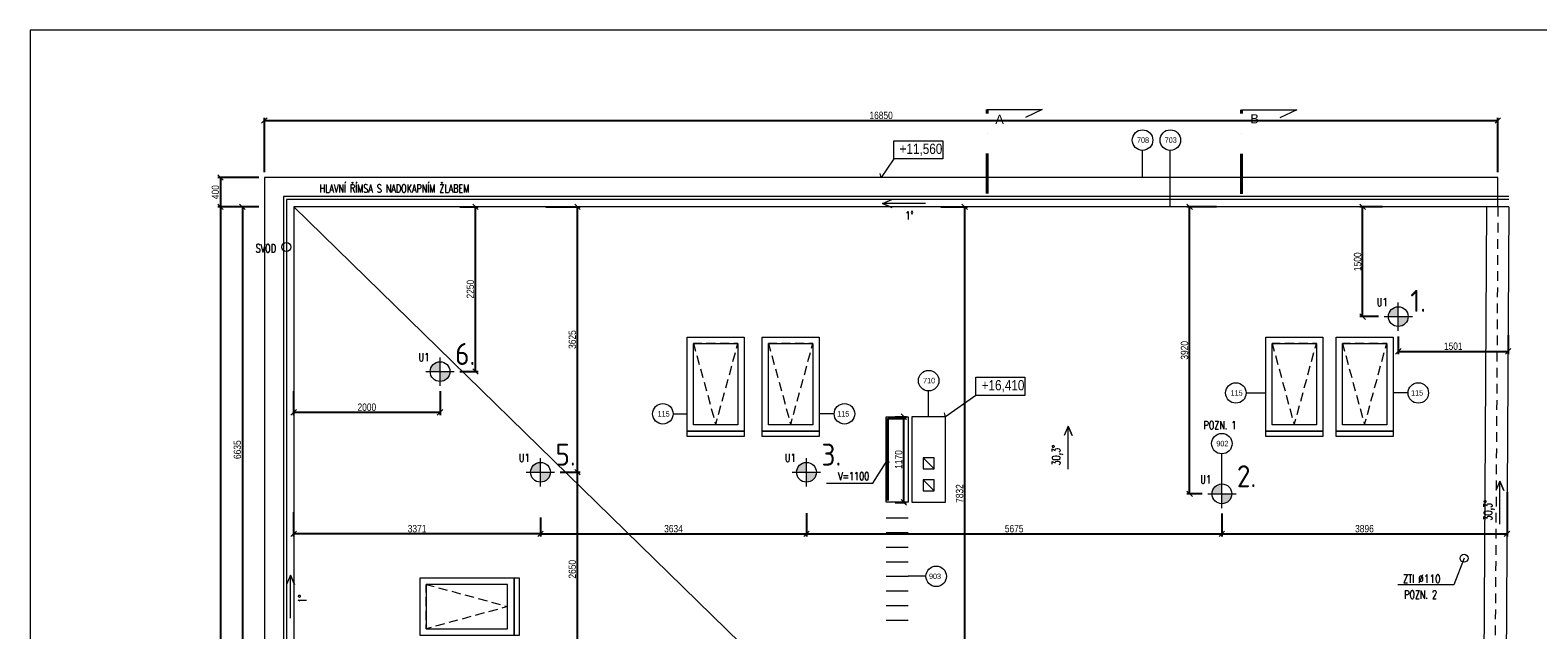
# Model space of a CAD drawing. Header units: millimetres. Extents: x -300958 to -108039, y 30118 to 292543.
# Tile 230 of 256: x -236733 to -216136, y 193593 to 201782. Entities that reach past the tile are written whole.
import ezdxf
from ezdxf.enums import TextEntityAlignment as Align

# ---------------------------------------------------------------- set-up
doc = ezdxf.new("R2010")
doc.units = ezdxf.units.MM
doc.header["$MEASUREMENT"] = 0
for name, pattern in [('ACAD_ISO05W100', [33, 24, -3, 0, -3, 0, -3]), ('DGN Style 2', [879.857395, 527.914437, -351.942958]), ('DGN Style 4', [1094.119168, 546.717885, -273.358943, 0.683397, -273.358943]), ('HIDDEN', [0.375, 0.25, -0.125])]:
    doc.linetypes.add(name, pattern=pattern)
doc.layers.get('0').update_dxf_attribs({"lineweight": 13})
doc.layers.get('Defpoints').update_dxf_attribs({"color": 3, "lineweight": 13})
for name, color, linetype, lineweight in [('dims', 7, 'Continuous', 9), ('legenda', 7, 'Continuous', 13), ('Materiály', 1, 'Continuous', 13), ('navrh', 1, 'Continuous', 9), ('popis', 7, 'Continuous', 9), ('PSV', 7, 'Continuous', 13), ('RAMECEK', 7, 'Continuous', 0), ('rez', 7, 'Continuous', 13), ('tenka', 7, 'Continuous', 13), ('TOPWET s.r.o. - kotevní body', 12, 'Continuous', 18), ('TOPWET s.r.o. - popisky', 12, 'Continuous', 18), ('výškové kóty', 7, 'Continuous', 13), ('zařizovací předměty', 7, 'Continuous', 9)]:
    doc.layers.add(name, color=color, linetype=linetype, lineweight=lineweight)
doc.styles.add('GENERATED_STYLE_8', font='arial.ttf')
doc.styles.add('ISOCPEUR', font='isocpeur.ttf')
doc.styles.add('STYLE-0', font='ARIALN.TTF')
doc.styles.add('Style-Arial', font='arial.ttf')
doc.dimstyles.new('arch', dxfattribs={"dimscale": 50, "dimtxt": 2.5, "dimasz": 2.5, "dimexe": 1.25, "dimexo": 0.9, "dimtad": 1, "dimdec": 0, "dimtxsty": 'STYLE-0', "dimblk": 'ARCHTICK', "dimcen": 2.5, "dimadec": 0, "dimazin": 0, "dimtfac": 1, "dimtdec": 0, "dimtmove": 2, "dimatfit": 3, "dimldrblk": 'ARCHTICK', "dimfxl": 0, "dimarcsym": 0})

# ---------------------------------------------------------------- blocks, each defined once
blk = doc.blocks.new('*U49')
at = {"layer": 'RAMECEK', "linetype": 'Continuous', "lineweight": 0, "flags": 128}
blk.add_lwpolyline([(-15750, -11138), (15750, -11138), (15750, 11137), (-15750, 11137)], close=True, dxfattribs=at)
blk = doc.blocks.new('_ArchTick')
at = {"color": 0, "linetype": 'ByBlock', "flags": 128}
blk.add_lwpolyline([(-0.5, -0.5), (0.5, 0.5)], dxfattribs=at)
blk = doc.blocks.new('*D1467')
at = {"layer": 'Defpoints', "color": 0, "linetype": 'Continuous'}
for p in [(-216683, 200548), (-233533, 199770), (-216683, 199770)]:
    blk.add_point(p, dxfattribs=at)
at = {"layer": 'dims', "color": 0, "linetype": 'Continuous', "lineweight": -2}
for p, q in [((-233533, 199845), (-233533, 200585)), ((-233533, 200548), (-216683, 200548)), ((-216683, 199845), (-216683, 200585))]:
    blk.add_line(p, q, dxfattribs=at)
at = {"layer": 'dims', "color": 0, "linetype": 'Continuous', "lineweight": -2, "xscale": 75, "yscale": 75, "zscale": 75, "rotation": 180}
blk.add_blockref('_ArchTick', (-233533, 200548), dxfattribs=at)
at = {"layer": 'dims', "color": 0, "linetype": 'Continuous', "lineweight": -2, "xscale": 75, "yscale": 75, "zscale": 75}
blk.add_blockref('_ArchTick', (-216683, 200548), dxfattribs=at)
at = {"layer": 'dims', "color": 0, "linetype": 'Continuous', "insert": (-225108, 200618), "char_height": 100, "attachment_point": 5, "style": 'STYLE-0'}
blk.add_mtext('16850', dxfattribs=at)
blk = doc.blocks.new('*U7')
at = {"layer": 'rez', "linetype": 'DGN Style 4', "lineweight": 40}
blk.add_line((-376, 574), (-376, -574), dxfattribs=at)
at = {"layer": 'rez', "linetype": 'Continuous', "lineweight": 0, "flags": 128}
blk.add_lwpolyline([(-376, -574), (376, -574), (146, -464)], dxfattribs=at)
blk = doc.blocks.new('*D1574')
at = {"layer": 'Defpoints', "color": 0, "linetype": 'Continuous'}
for p in [(-233533, 199370), (-233833, 192735), (-233533, 192735)]:
    blk.add_point(p, dxfattribs=at)
at = {"layer": 'dims', "color": 0, "linetype": 'Continuous', "lineweight": -2}
for p, q in [((-233608, 199370), (-233870, 199370)), ((-233833, 199370), (-233833, 192735)), ((-233608, 192735), (-233870, 192735))]:
    blk.add_line(p, q, dxfattribs=at)
at = {"layer": 'dims', "color": 0, "linetype": 'Continuous', "lineweight": -2, "xscale": 75, "yscale": 75, "zscale": 75}
for p, rotation in [((-233833, 199370), 90), ((-233833, 192735), 270)]:
    blk.add_blockref('_ArchTick', p, dxfattribs=dict(at, rotation=rotation))
at = {"layer": 'dims', "color": 0, "linetype": 'Continuous', "insert": (-233902, 196053), "char_height": 100, "attachment_point": 5, "rotation": 90, "style": 'STYLE-0'}
blk.add_mtext('6635', dxfattribs=at)
blk = doc.blocks.new('*D1576')
at = {"layer": 'Defpoints', "color": 0, "linetype": 'Continuous'}
for p in [(-233533, 199370), (-234133, 181920), (-233533, 181920)]:
    blk.add_point(p, dxfattribs=at)
at = {"layer": 'dims', "color": 0, "linetype": 'Continuous', "lineweight": -2}
for p, q in [((-233608, 199370), (-234170, 199370)), ((-234133, 199370), (-234133, 181920)), ((-233608, 181920), (-234170, 181920))]:
    blk.add_line(p, q, dxfattribs=at)
at = {"layer": 'dims', "color": 0, "linetype": 'Continuous', "lineweight": -2, "xscale": 75, "yscale": 75, "zscale": 75}
for p, rotation in [((-234133, 199370), 90), ((-234133, 181920), 270)]:
    blk.add_blockref('_ArchTick', p, dxfattribs=dict(at, rotation=rotation))
at = {"layer": 'dims', "color": 0, "linetype": 'Continuous', "insert": (-234202, 190645), "char_height": 100, "attachment_point": 5, "rotation": 90, "style": 'STYLE-0'}
blk.add_mtext('17450', dxfattribs=at)
blk = doc.blocks.new('*D1580')
at = {"layer": 'Defpoints', "color": 0, "linetype": 'Continuous'}
for p in [(-233533, 199770), (-234133, 199370), (-233533, 199370)]:
    blk.add_point(p, dxfattribs=at)
at = {"layer": 'dims', "color": 0, "linetype": 'Continuous', "lineweight": -2}
for p, q in [((-233608, 199770), (-234170, 199770)), ((-234133, 199770), (-234133, 199370)), ((-233608, 199370), (-234170, 199370))]:
    blk.add_line(p, q, dxfattribs=at)
at = {"layer": 'dims', "color": 0, "linetype": 'Continuous', "lineweight": -2, "xscale": 75, "yscale": 75, "zscale": 75}
for p, rotation in [((-234133, 199770), 90), ((-234133, 199370), 270)]:
    blk.add_blockref('_ArchTick', p, dxfattribs=dict(at, rotation=rotation))
at = {"layer": 'dims', "color": 0, "linetype": 'Continuous', "insert": (-234202, 199570), "char_height": 100, "attachment_point": 5, "rotation": 90, "style": 'STYLE-0'}
blk.add_mtext('400', dxfattribs=at)
blk = doc.blocks.new('Kotevní bod')
at = {"layer": 'TOPWET s.r.o. - kotevní body'}
h = blk.add_hatch(color=256, dxfattribs=at)
h.paths.add_polyline_path([(0, 0), (0, 112.5, 0.41421356), (-112.5, 0)])
h.paths.add_polyline_path([(112.5, 0), (0, 0), (0, -112.5, 0.41421356)])
for p, q in [((-161.25, 0), (161.25, 0)), ((0, -161.25), (0, 161.25))]:
    blk.add_line(p, q, dxfattribs=at)
blk.add_circle((0, 0), 112.5, dxfattribs=at)
blk = doc.blocks.new('*D1749')
at = {"layer": 'Defpoints', "color": 0, "linetype": 'Continuous'}
for p in [(-230939, 199370), (-230649, 199370), (-230939, 197120)]:
    blk.add_point(p, dxfattribs=at)
at = {"layer": 'dims', "color": 0, "linetype": 'Continuous', "lineweight": -2}
for p, q in [((-230864, 199370), (-230612, 199370)), ((-230649, 197120), (-230649, 199370)), ((-230864, 197120), (-230612, 197120))]:
    blk.add_line(p, q, dxfattribs=at)
at = {"layer": 'dims', "color": 0, "linetype": 'Continuous', "lineweight": -2, "xscale": 75, "yscale": 75, "zscale": 75}
for p, rotation in [((-230649, 199370), 90), ((-230649, 197120), 270)]:
    blk.add_blockref('_ArchTick', p, dxfattribs=dict(at, rotation=rotation))
at = {"layer": 'dims', "color": 0, "linetype": 'Continuous', "insert": (-230719, 198245), "char_height": 100, "attachment_point": 5, "rotation": 90, "style": 'STYLE-0'}
blk.add_mtext('2250', dxfattribs=at)
blk = doc.blocks.new('*D1750')
at = {"layer": 'Defpoints', "color": 0, "linetype": 'Continuous'}
for p in [(-233133, 196926), (-231133, 196926), (-233133, 196563)]:
    blk.add_point(p, dxfattribs=at)
at = {"layer": 'dims', "color": 0, "linetype": 'Continuous', "lineweight": -2}
for p, q in [((-233133, 196851), (-233133, 196526)), ((-231133, 196851), (-231133, 196526)), ((-231133, 196563), (-233133, 196563))]:
    blk.add_line(p, q, dxfattribs=at)
at = {"layer": 'dims', "color": 0, "linetype": 'Continuous', "lineweight": -2, "xscale": 75, "yscale": 75, "zscale": 75, "rotation": 180}
blk.add_blockref('_ArchTick', (-233133, 196563), dxfattribs=at)
at = {"layer": 'dims', "color": 0, "linetype": 'Continuous', "lineweight": -2, "xscale": 75, "yscale": 75, "zscale": 75}
blk.add_blockref('_ArchTick', (-231133, 196563), dxfattribs=at)
at = {"layer": 'dims', "color": 0, "linetype": 'Continuous', "insert": (-232133, 196633), "char_height": 100, "attachment_point": 5, "style": 'STYLE-0'}
blk.add_mtext('2000', dxfattribs=at)
blk = doc.blocks.new('*D1751')
at = {"layer": 'Defpoints', "color": 0, "linetype": 'Continuous'}
for p in [(-229761, 199370), (-229256, 199370), (-229568, 195745)]:
    blk.add_point(p, dxfattribs=at)
at = {"layer": 'dims', "color": 0, "linetype": 'Continuous', "lineweight": -2}
for p, q in [((-229686, 199370), (-229218, 199370)), ((-229256, 195745), (-229256, 199370)), ((-229493, 195745), (-229218, 195745))]:
    blk.add_line(p, q, dxfattribs=at)
at = {"layer": 'dims', "color": 0, "linetype": 'Continuous', "lineweight": -2, "xscale": 75, "yscale": 75, "zscale": 75}
for p, rotation in [((-229256, 199370), 90), ((-229256, 195745), 270)]:
    blk.add_blockref('_ArchTick', p, dxfattribs=dict(at, rotation=rotation))
at = {"layer": 'dims', "color": 0, "linetype": 'Continuous', "insert": (-229326, 197557), "char_height": 100, "attachment_point": 5, "rotation": 90, "style": 'STYLE-0'}
blk.add_mtext('3625', dxfattribs=at)
blk = doc.blocks.new('*D1752')
at = {"layer": 'Defpoints', "color": 0, "linetype": 'Continuous'}
for p in [(-233133, 195275), (-229761, 195200), (-233133, 194905)]:
    blk.add_point(p, dxfattribs=at)
at = {"layer": 'dims', "color": 0, "linetype": 'Continuous', "lineweight": -2}
for p, q in [((-233133, 195200), (-233133, 194867)), ((-229761, 195125), (-229761, 194867)), ((-229761, 194905), (-233133, 194905))]:
    blk.add_line(p, q, dxfattribs=at)
at = {"layer": 'dims', "color": 0, "linetype": 'Continuous', "lineweight": -2, "xscale": 75, "yscale": 75, "zscale": 75, "rotation": 180}
blk.add_blockref('_ArchTick', (-233133, 194905), dxfattribs=at)
at = {"layer": 'dims', "color": 0, "linetype": 'Continuous', "lineweight": -2, "xscale": 75, "yscale": 75, "zscale": 75}
blk.add_blockref('_ArchTick', (-229761, 194905), dxfattribs=at)
at = {"layer": 'dims', "color": 0, "linetype": 'Continuous', "insert": (-231447, 194974), "char_height": 100, "attachment_point": 5, "style": 'STYLE-0'}
blk.add_mtext('3371', dxfattribs=at)
blk = doc.blocks.new('*D1753')
at = {"layer": 'Defpoints', "color": 0, "linetype": 'Continuous'}
for p in [(-218530, 199370), (-218183, 199370), (-218236, 197870)]:
    blk.add_point(p, dxfattribs=at)
at = {"layer": 'dims', "color": 0, "linetype": 'Continuous', "lineweight": -2}
for p, q in [((-218258, 199370), (-218567, 199370)), ((-218530, 197870), (-218530, 199370)), ((-218311, 197870), (-218567, 197870))]:
    blk.add_line(p, q, dxfattribs=at)
at = {"layer": 'dims', "color": 0, "linetype": 'Continuous', "lineweight": -2, "xscale": 75, "yscale": 75, "zscale": 75}
for p, rotation in [((-218530, 199370), 90), ((-218530, 197870), 270)]:
    blk.add_blockref('_ArchTick', p, dxfattribs=dict(at, rotation=rotation))
at = {"layer": 'dims', "color": 0, "linetype": 'Continuous', "insert": (-218599, 198620), "char_height": 100, "attachment_point": 5, "rotation": 90, "style": 'STYLE-0'}
blk.add_mtext('1500', dxfattribs=at)
blk = doc.blocks.new('*D1754')
at = {"layer": 'Defpoints', "color": 0, "linetype": 'Continuous'}
for p in [(-218043, 197676), (-216542, 197693), (-216542, 197396)]:
    blk.add_point(p, dxfattribs=at)
at = {"layer": 'dims', "color": 0, "linetype": 'Continuous', "lineweight": -2}
for p, q in [((-218043, 197601), (-218043, 197359)), ((-216542, 197618), (-216542, 197359)), ((-218043, 197396), (-216542, 197396))]:
    blk.add_line(p, q, dxfattribs=at)
at = {"layer": 'dims', "color": 0, "linetype": 'Continuous', "lineweight": -2, "xscale": 75, "yscale": 75, "zscale": 75, "rotation": 180}
blk.add_blockref('_ArchTick', (-218043, 197396), dxfattribs=at)
at = {"layer": 'dims', "color": 0, "linetype": 'Continuous', "lineweight": -2, "xscale": 75, "yscale": 75, "zscale": 75}
blk.add_blockref('_ArchTick', (-216542, 197396), dxfattribs=at)
at = {"layer": 'dims', "color": 0, "linetype": 'Continuous', "insert": (-217292, 197466), "char_height": 100, "attachment_point": 5, "style": 'STYLE-0'}
blk.add_mtext('1501', dxfattribs=at)
blk = doc.blocks.new('*D1766')
at = {"layer": 'Defpoints', "color": 0, "linetype": 'Continuous'}
for p in [(-229568, 195745), (-229256, 195745), (-229568, 193095)]:
    blk.add_point(p, dxfattribs=at)
at = {"layer": 'dims', "color": 0, "linetype": 'Continuous', "lineweight": -2}
for p, q in [((-229493, 195745), (-229218, 195745)), ((-229256, 193095), (-229256, 195745)), ((-229493, 193095), (-229218, 193095))]:
    blk.add_line(p, q, dxfattribs=at)
at = {"layer": 'dims', "color": 0, "linetype": 'Continuous', "lineweight": -2, "xscale": 75, "yscale": 75, "zscale": 75}
for p, rotation in [((-229256, 195745), 90), ((-229256, 193095), 270)]:
    blk.add_blockref('_ArchTick', p, dxfattribs=dict(at, rotation=rotation))
at = {"layer": 'dims', "color": 0, "linetype": 'Continuous', "insert": (-229326, 194420), "char_height": 100, "attachment_point": 5, "rotation": 90, "style": 'STYLE-0'}
blk.add_mtext('2650', dxfattribs=at)
blk = doc.blocks.new('*D1768')
at = {"layer": 'Defpoints', "color": 0, "linetype": 'Continuous'}
for p in [(-216557, 195548), (-220453, 195256), (-216557, 194905)]:
    blk.add_point(p, dxfattribs=at)
at = {"layer": 'dims', "color": 0, "linetype": 'Continuous', "lineweight": -2}
for p, q in [((-216557, 195473), (-216557, 194867)), ((-220453, 195181), (-220453, 194867)), ((-220453, 194905), (-216557, 194905))]:
    blk.add_line(p, q, dxfattribs=at)
at = {"layer": 'dims', "color": 0, "linetype": 'Continuous', "lineweight": -2, "xscale": 75, "yscale": 75, "zscale": 75, "rotation": 180}
blk.add_blockref('_ArchTick', (-220453, 194905), dxfattribs=at)
at = {"layer": 'dims', "color": 0, "linetype": 'Continuous', "lineweight": -2, "xscale": 75, "yscale": 75, "zscale": 75}
blk.add_blockref('_ArchTick', (-216557, 194905), dxfattribs=at)
at = {"layer": 'dims', "color": 0, "linetype": 'Continuous', "insert": (-218505, 194974), "char_height": 100, "attachment_point": 5, "style": 'STYLE-0'}
blk.add_mtext('3896', dxfattribs=at)
blk = doc.blocks.new('*D1769')
at = {"layer": 'Defpoints', "color": 0, "linetype": 'Continuous'}
for p in [(-220893, 199370), (-220453, 199370), (-220646, 195450)]:
    blk.add_point(p, dxfattribs=at)
at = {"layer": 'dims', "color": 0, "linetype": 'Continuous', "lineweight": -2}
for p, q in [((-220528, 199370), (-220931, 199370)), ((-220893, 195450), (-220893, 199370)), ((-220721, 195450), (-220931, 195450))]:
    blk.add_line(p, q, dxfattribs=at)
at = {"layer": 'dims', "color": 0, "linetype": 'Continuous', "lineweight": -2, "xscale": 75, "yscale": 75, "zscale": 75}
for p, rotation in [((-220893, 199370), 90), ((-220893, 195450), 270)]:
    blk.add_blockref('_ArchTick', p, dxfattribs=dict(at, rotation=rotation))
at = {"layer": 'dims', "color": 0, "linetype": 'Continuous', "insert": (-220963, 197410), "char_height": 100, "attachment_point": 5, "rotation": 90, "style": 'STYLE-0'}
blk.add_mtext('3920', dxfattribs=at)
blk = doc.blocks.new('*D1770')
at = {"layer": 'Defpoints', "color": 0, "linetype": 'Continuous'}
for p in [(-229761, 195200), (-226127, 195200), (-226127, 194905)]:
    blk.add_point(p, dxfattribs=at)
at = {"layer": 'dims', "color": 0, "linetype": 'Continuous', "lineweight": -2}
for p, q in [((-229761, 195125), (-229761, 194867)), ((-226127, 195125), (-226127, 194867)), ((-229761, 194905), (-226127, 194905))]:
    blk.add_line(p, q, dxfattribs=at)
at = {"layer": 'dims', "color": 0, "linetype": 'Continuous', "lineweight": -2, "xscale": 75, "yscale": 75, "zscale": 75, "rotation": 180}
blk.add_blockref('_ArchTick', (-229761, 194905), dxfattribs=at)
at = {"layer": 'dims', "color": 0, "linetype": 'Continuous', "lineweight": -2, "xscale": 75, "yscale": 75, "zscale": 75}
blk.add_blockref('_ArchTick', (-226127, 194905), dxfattribs=at)
at = {"layer": 'dims', "color": 0, "linetype": 'Continuous', "insert": (-227944, 194974), "char_height": 100, "attachment_point": 5, "style": 'STYLE-0'}
blk.add_mtext('3634', dxfattribs=at)
blk = doc.blocks.new('*D1772')
at = {"layer": 'Defpoints', "color": 0, "linetype": 'Continuous'}
for p in [(-224365, 199370), (-223966, 199370), (-224171, 191538)]:
    blk.add_point(p, dxfattribs=at)
at = {"layer": 'dims', "color": 0, "linetype": 'Continuous', "lineweight": -2}
for p, q in [((-224290, 199370), (-223928, 199370)), ((-223966, 191538), (-223966, 199370)), ((-224096, 191538), (-223928, 191538))]:
    blk.add_line(p, q, dxfattribs=at)
at = {"layer": 'dims', "color": 0, "linetype": 'Continuous', "lineweight": -2, "xscale": 75, "yscale": 75, "zscale": 75}
for p, rotation in [((-223966, 199370), 90), ((-223966, 191538), 270)]:
    blk.add_blockref('_ArchTick', p, dxfattribs=dict(at, rotation=rotation))
at = {"layer": 'dims', "color": 0, "linetype": 'Continuous', "insert": (-224036, 195454), "char_height": 100, "attachment_point": 5, "rotation": 90, "style": 'STYLE-0'}
blk.add_mtext('7832', dxfattribs=at)
blk = doc.blocks.new('*D1773')
at = {"layer": 'Defpoints', "color": 0, "linetype": 'Continuous'}
for p in [(-226127, 195260), (-220453, 195256), (-220453, 194905)]:
    blk.add_point(p, dxfattribs=at)
at = {"layer": 'dims', "color": 0, "linetype": 'Continuous', "lineweight": -2}
for p, q in [((-226127, 195185), (-226127, 194867)), ((-220453, 195181), (-220453, 194867)), ((-226127, 194905), (-220453, 194905))]:
    blk.add_line(p, q, dxfattribs=at)
at = {"layer": 'dims', "color": 0, "linetype": 'Continuous', "lineweight": -2, "xscale": 75, "yscale": 75, "zscale": 75, "rotation": 180}
blk.add_blockref('_ArchTick', (-226127, 194905), dxfattribs=at)
at = {"layer": 'dims', "color": 0, "linetype": 'Continuous', "lineweight": -2, "xscale": 75, "yscale": 75, "zscale": 75}
blk.add_blockref('_ArchTick', (-220453, 194905), dxfattribs=at)
at = {"layer": 'dims', "color": 0, "linetype": 'Continuous', "insert": (-223290, 194974), "char_height": 100, "attachment_point": 5, "style": 'STYLE-0'}
blk.add_mtext('5675', dxfattribs=at)
blk = doc.blocks.new('*D1780')
at = {"layer": 'Defpoints', "color": 0, "linetype": 'Continuous'}
for p in [(-224992, 196504), (-224798, 196504), (-224992, 195334)]:
    blk.add_point(p, dxfattribs=at)
at = {"layer": 'dims', "color": 0, "linetype": 'Continuous', "lineweight": -2}
for p, q in [((-224917, 196504), (-224760, 196504)), ((-224798, 195334), (-224798, 196504)), ((-224917, 195334), (-224760, 195334))]:
    blk.add_line(p, q, dxfattribs=at)
at = {"layer": 'dims', "color": 0, "linetype": 'Continuous', "lineweight": -2, "xscale": 75, "yscale": 75, "zscale": 75}
for p, rotation in [((-224798, 196504), 90), ((-224798, 195334), 270)]:
    blk.add_blockref('_ArchTick', p, dxfattribs=dict(at, rotation=rotation))
at = {"layer": 'dims', "color": 0, "linetype": 'Continuous', "insert": (-224868, 195919), "char_height": 100, "attachment_point": 5, "rotation": 90, "style": 'STYLE-0'}
blk.add_mtext('1170', dxfattribs=at)

msp = doc.modelspace()

# ---------------------------------------------------------------- linework, layer by layer
at = {"layer": 'Materiály', "linetype": 'Continuous'}
msp.add_line((-216532.6, 199370), (-216632.6, 183090), dxfattribs=at)
at = {"layer": 'navrh', "linetype": 'HIDDEN', "lineweight": 9, "ltscale": 500, "flags": 128}
for points in [[(-227064.2, 197505), (-227064.2, 196394), (-227670.2, 196394), (-227670.2, 197505), (-227367.2, 196394), (-227064.2, 197505), (-227670.2, 197505)], [(-226039.5, 197505), (-226039.5, 196394), (-226645.5, 196394), (-226645.5, 197505), (-226342.5, 196394), (-226039.5, 197505), (-226645.5, 197505)], [(-219160.6, 197505), (-219160.6, 196394), (-219766.6, 196394), (-219766.6, 197505), (-219463.6, 196394), (-219160.6, 197505), (-219766.6, 197505)], [(-218200.4, 197505), (-218200.4, 196394), (-218806.4, 196394), (-218806.4, 197505), (-218503.4, 196394), (-218200.4, 197505), (-218806.4, 197505)], [(-231320.5, 193607.6), (-230209.6, 193607.6), (-230209.6, 194213.6), (-231320.5, 194213.6), (-230209.6, 193910.6), (-231320.5, 193607.6), (-231320.5, 194213.6)]]:
    msp.add_lwpolyline(points, dxfattribs=at)
at = {"layer": 'navrh', "linetype": 'Continuous', "lineweight": 30, "flags": 128}
msp.add_lwpolyline([(-225014.2, 195359.6), (-225014.2, 196478), (-224764.2, 196478)], dxfattribs=at)
at = {"layer": 'PSV', "linetype": 'Continuous', "lineweight": 0}
for p, q in [((-221536, 199770), (-221536, 200141.3)), ((-221157.2, 199370), (-221157.2, 200141.3)), ((-224458.4, 196503), (-224458.4, 196855.6)), ((-220121.7, 196828), (-219853.6, 196828)), ((-217909.7, 196828), (-218113.4, 196828)), ((-227949.5, 196543), (-227757.2, 196543)), ((-225748.7, 196543), (-225952.5, 196543)), ((-220452.6, 195643.5), (-220452.6, 195996.1)), ((-224495.5, 194323.5), (-224739.2, 194323.5))]:
    msp.add_line(p, q, dxfattribs=at)
for centre in [(-221536, 200281.3), (-221157.2, 200281.3), (-224458.4, 196995.7), (-220261.7, 196828), (-217769.6, 196828), (-228089.5, 196543), (-225608.7, 196543), (-220452.6, 196136.2), (-224355.4, 194323.5)]:
    msp.add_circle(centre, 140.1, dxfattribs=at)
at = {"layer": 'tenka', "linetype": 'ACAD_ISO05W100', "lineweight": 0, "ltscale": 25}
msp.add_line((-216682.6, 199370), (-216682.6, 199770), dxfattribs=at)
at = {"layer": 'tenka', "linetype": 'Continuous'}
for p, q in [((-216882.2, 191287.5), (-216832.6, 199370)), ((-225039.2, 195123.5), (-224739.2, 195123.5)), ((-225039.2, 194923.5), (-224739.2, 194923.5)), ((-225039.2, 194723.5), (-224739.2, 194723.5)), ((-225039.2, 194523.5), (-224739.2, 194523.5)), ((-225039.2, 194323.5), (-224739.2, 194323.5)), ((-225039.2, 194123.5), (-224739.2, 194123.5)), ((-225039.2, 193923.5), (-224739.2, 193923.5)), ((-225039.2, 193723.5), (-224739.2, 193723.5))]:
    msp.add_line(p, q, dxfattribs=at)
at = {"layer": 'tenka', "linetype": 'Continuous', "lineweight": 0}
for p, q in [((-224532.6, 195940), (-224382.6, 195790)), ((-224532.6, 195640), (-224382.6, 195490))]:
    msp.add_line(p, q, dxfattribs=at)
at = {"layer": 'tenka', "linetype": 'Continuous', "flags": 128}
for points in [[(-216682.6, 199770), (-233532.6, 199770), (-233532.6, 181520), (-225482.6, 181520), (-225482.6, 182690), (-216782.6, 182690)], [(-216532.6, 199510), (-233272.6, 199510), (-233272.6, 181780), (-225742.6, 181780), (-225742.6, 182950), (-216632.6, 182950)], [(-216532.6, 199470), (-233232.6, 199470), (-233232.6, 181820), (-225782.6, 181820), (-225782.6, 182990), (-216632.6, 182990)], [(-216532.6, 199370), (-233132.6, 199370), (-233132.6, 181920), (-225882.6, 181920), (-225882.6, 183090), (-216632.6, 183090)], [(-225039.2, 196503), (-224739.2, 196503), (-224739.2, 195334.6), (-225039.2, 195334.6), (-225039.2, 196503)]]:
    msp.add_lwpolyline(points, dxfattribs=at)
at = {"layer": 'tenka', "linetype": 'Continuous', "lineweight": 0, "flags": 128}
for points in [[(-224499.4, 199416.6), (-225089.4, 199416.6), (-224960.5, 199361.5), (-225089.4, 199416.6), (-224960.5, 199471.7)], [(-222553.3, 195786), (-222553.3, 196376), (-222498.2, 196247.1), (-222553.3, 196376), (-222608.4, 196247.1)], [(-216654.5, 195033.7), (-216654.5, 195623.7), (-216599.4, 195494.7), (-216654.5, 195623.7), (-216709.6, 195494.7)], [(-233177.3, 193751.5), (-233177.3, 194341.5), (-233122.2, 194212.5), (-233177.3, 194341.5), (-233232.4, 194212.5)]]:
    msp.add_lwpolyline(points, dxfattribs=at)
at = {"layer": 'tenka', "linetype": 'Continuous'}
msp.add_lwpolyline([(-216582.2, 191287.2), (-220862.1, 191291.6), (-224858.5, 191287.4), (-233132.6, 199370)], dxfattribs=at)
at = {"layer": 'tenka', "linetype": 'DGN Style 2', "ltscale": 0.25}
msp.add_lwpolyline([(-216682.6, 199370), (-216782.6, 183090)], dxfattribs=at)
at = {"layer": 'tenka', "linetype": 'Continuous', "flags": 128}
for points in [[(-226977.2, 197592), (-226977.2, 196307), (-227757.2, 196307), (-227757.2, 197592)], [(-225952.5, 197592), (-225952.5, 196307), (-226732.5, 196307), (-226732.5, 197592)], [(-219073.6, 197592), (-219073.6, 196307), (-219853.6, 196307), (-219853.6, 197592)], [(-218113.4, 197592), (-218113.4, 196307), (-218893.4, 196307), (-218893.4, 197592)], [(-227064.2, 197505), (-227064.2, 196394), (-227670.2, 196394), (-227670.2, 197505)], [(-226039.5, 197505), (-226039.5, 196394), (-226645.5, 196394), (-226645.5, 197505)], [(-219160.6, 197505), (-219160.6, 196394), (-219766.6, 196394), (-219766.6, 197505)], [(-218200.4, 197505), (-218200.4, 196394), (-218806.4, 196394), (-218806.4, 197505)], [(-226977.2, 196307), (-226977.2, 196232.7), (-227757.2, 196232.7), (-227757.2, 196307)], [(-225952.5, 196307), (-225952.5, 196232.7), (-226732.5, 196232.7), (-226732.5, 196307)], [(-219073.6, 196307), (-219073.6, 196232.7), (-219853.6, 196232.7), (-219853.6, 196307)], [(-218113.4, 196307), (-218113.4, 196232.7), (-218893.4, 196232.7), (-218893.4, 196307)], [(-231407.5, 193520.6), (-230122.6, 193520.6), (-230122.6, 194300.6), (-231407.5, 194300.6)], [(-230122.6, 193520.6), (-230048.3, 193520.6), (-230048.3, 194300.6), (-230122.6, 194300.6)], [(-231320.5, 193607.6), (-230209.6, 193607.6), (-230209.6, 194213.6), (-231320.5, 194213.6)]]:
    msp.add_lwpolyline(points, close=True, dxfattribs=at)
at = {"layer": 'tenka', "linetype": 'Continuous', "lineweight": 0}
for points in [[(-224689.2, 195334.6), (-224227.6, 195334.6), (-224227.6, 196503), (-224689.2, 196503)], [(-224382.6, 195790), (-224382.6, 195940), (-224532.6, 195940), (-224532.6, 195790)], [(-224382.6, 195490), (-224382.6, 195640), (-224532.6, 195640), (-224532.6, 195490)]]:
    msp.add_lwpolyline(points, close=True, dxfattribs=at)
at = {"layer": 'tenka', "linetype": 'Continuous'}
for centre, radius in [((-233232.6, 198820), 62.5), ((-217143.9, 194570), 55)]:
    msp.add_circle(centre, radius, dxfattribs=at)
at = {"layer": 'výškové kóty', "linetype": 'Continuous', "lineweight": 0, "flags": 128}
for points in [[(-224936.2, 200273), (-224265.5, 200273), (-224265.5, 200023.4), (-224936.2, 200023.4)], [(-223815.4, 197044.2), (-223144.7, 197044.2), (-223144.7, 196794.6), (-223815.4, 196794.6)]]:
    msp.add_lwpolyline(points, close=True, dxfattribs=at)
for points in [[(-224301.9, 200023.4), (-224936.2, 200023.4), (-225107.6, 199770), (-225122.2, 199823.1)], [(-223181.1, 196794.6), (-223815.4, 196794.6), (-224227.6, 196503), (-224242.2, 196556.1)], [(-225855.2, 195593.7), (-225220.9, 195593.7), (-225014.2, 195918.8), (-225000.8, 195878.9)]]:
    msp.add_lwpolyline(points, dxfattribs=at)
at = {"layer": 'zařizovací předměty', "linetype": 'Continuous', "flags": 128}
msp.add_lwpolyline([(-217143.9, 194570), (-217282.2, 194208.3), (-218049.7, 194208.3)], dxfattribs=at)

# ---------------------------------------------------------------- block references
at = {"layer": 'RAMECEK', "linetype": 'Continuous', "lineweight": 0}
msp.add_blockref('*U49', (-220982.6, 190645), dxfattribs=at)
at = {"layer": 'rez', "linetype": 'DGN Style 4', "lineweight": 40, "extrusion": (0, 0, -1), "rotation": 180}
for p in [(223281.5, 200124.2), (219806.5, 200122)]:
    msp.add_blockref('*U7', p, dxfattribs=at)
at = {"layer": 'TOPWET s.r.o. - kotevní body', "xscale": 1.200000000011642, "yscale": 1.200000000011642, "zscale": 1.2}
for p in [(-218042.6, 197870), (-231132.6, 197120), (-229761.1, 195745), (-226127.3, 195745), (-220452.6, 195450)]:
    msp.add_blockref('Kotevní bod', p, dxfattribs=at)

# ---------------------------------------------------------------- texts
at = {"layer": 'legenda', "linetype": 'Continuous', "lineweight": 0, "char_height": 112, "line_spacing_factor": 0.765173, "style": 'Style-Arial'}
for s, insert, attachment_point, rotation in [('{\\Fromans|c0;\\W0.71429;POZN. \\Fromans|c238;1}', (-220702.9, 196387.5), 4, 0.00116), ('{\\Fromans|c238;\\W0.71429;V=1100}', (-225270.5, 195691.1), 6, 359.99884), ('{\\Fromans|c0;\\W0.71429;POZN. \\Fromans|c238;2}', (-217962.6, 194074), 4, 0.00116)]:
    msp.add_mtext(s, dxfattribs=dict(at, insert=insert, attachment_point=attachment_point, rotation=rotation))
at = {"layer": 'popis', "linetype": 'Continuous', "char_height": 112, "attachment_point": 4, "line_spacing_factor": 0.765173, "style": 'Style-Arial'}
for s, insert, rotation in [('{\\Fromans|c238;\\W0.71429;HLAVNÍ ŘÍMSA S NADOKAPNÍM ŽLABEM}', (-232778.5, 199619.8), 0.00116), ('{\\Fromans|c238;\\W0.71429;1°}', (-224775.2, 199252.1), 0.00116), ('{\\Fromans|c238;\\W0.71429;SVOD}', (-233651.7, 198803.1), 0.00116), ('{\\Fromans|c238;\\W0.71429;30,3°}', (-222699, 195838), 90.00116), ('{\\Fromans|c238;\\W0.71429;30,3°}', (-216800.2, 195085.7), 90.00116), ('{\\Fromans|c238;\\W0.71429;1°}', (-233013.9, 193962.4), 90.00116)]:
    msp.add_mtext(s, dxfattribs=dict(at, insert=insert, rotation=rotation))
at = {"layer": 'PSV', "linetype": 'Continuous', "lineweight": 0, "style": 'STYLE-0'}
for s, p in [('708', (-221529.7, 200281.3)), ('703', (-221150.9, 200281.3)), ('710', (-224452.1, 196996.7)), ('115', (-220250.9, 196828)), ('115', (-217785.5, 196828)), ('115', (-228078.7, 196543)), ('115', (-225624.6, 196543)), ('902', (-220446.3, 196136.2)), ('903', (-224371.3, 194323.5))]:
    msp.add_text(s, height=75, dxfattribs=at).set_placement(p, align=Align.MIDDLE_CENTER)
at = {"layer": 'rez', "linetype": 'Continuous', "lineweight": 0, "char_height": 125, "attachment_point": 7, "style": 'GENERATED_STYLE_8'}
for s, insert, width in [('A', (-223547.6, 200501.6), 233.395), ('B', (-220063.9, 200510.1), 289.154)]:
    msp.add_mtext(s, dxfattribs=dict(at, insert=insert, width=width))
at = {"layer": 'TOPWET s.r.o. - popisky', "style": 'ISOCPEUR', "width": 0.9}
for s, p in [('1.', (-217878.6, 197935.6)), ('6.', (-230927, 197210.2)), ('5.', (-229555.6, 195835.2)), ('3.', (-225921.7, 195835.2)), ('2.', (-220247, 195540.2))]:
    msp.add_text(s, height=300, dxfattribs=at).set_placement(p)
at = {"layer": 'výškové kóty', "linetype": 'Continuous', "lineweight": 0, "char_height": 140, "width": 1046.843, "attachment_point": 1, "style": 'STYLE-0'}
for s, insert in [('+11,560', (-224855.7, 200232.1)), ('+16,410', (-223734.8, 197003.3))]:
    msp.add_mtext(s, dxfattribs=dict(at, insert=insert))
at = {"layer": 'zařizovací předměty', "linetype": 'Continuous', "char_height": 112, "attachment_point": 4, "rotation": 359.99884, "line_spacing_factor": 0.765173, "style": 'Style-Arial'}
for s, insert in [('{\\Fromans|c238;\\W0.71429;U\\W0.8;1}', (-218336.5, 198067)), ('{\\Fromans|c238;\\W0.71429;U\\W0.8;1}', (-231426.5, 197317)), ('{\\Fromans|c238;\\W0.71429;U\\W0.8;1}', (-230055, 195942)), ('{\\Fromans|c238;\\W0.71429;U\\W0.8;1}', (-226421.2, 195942)), ('{\\Fromans|c238;\\W0.71429;U\\W0.8;1}', (-220746.5, 195647)), ('{\\Fromans|c238;\\W0.71429;ZTI \\W0.8;%%C110}', (-217976.6, 194290.3))]:
    msp.add_mtext(s, dxfattribs=dict(at, insert=insert))

# ---------------------------------------------------------------- dimensions: what is measured, and where the dimension line sits
at = {"layer": 'dims', "linetype": 'Continuous'}
for base, p1, p2, picture, middle in [((-216682.6, 200547.7), (-233532.6, 199770), (-216682.6, 199770), '*D1467', (-225107.6, 200617.5)), ((-216541.9, 197396.1), (-218042.6, 197676.5), (-216541.9, 197693.1), '*D1754', (-217292.3, 197465.9)), ((-233132.6, 196563.4), (-231132.6, 196926.5), (-233132.6, 196926.5), '*D1750', (-232132.6, 196633.2)), ((-216556.8, 194904.6), (-220452.6, 195256.5), (-216556.8, 195548.1), '*D1768', (-218504.7, 194974.4)), ((-233132.5916, 194904.5887), (-229761.1292, 195200.4567), (-233132.5916, 195275.4567), '*D1752', (-231446.8604, 194974.396)), ((-220452.6, 194904.6), (-226127.3, 195260.1), (-220452.6, 195256.5), '*D1773', (-223289.9, 194974.4)), ((-226127.3, 194904.6), (-229761.1, 195200.5), (-226127.3, 195200.5), '*D1770', (-227944.2, 194974.4))]:
    dim = msp.add_linear_dim(base=base, p1=p1, p2=p2, dimstyle='arch', override={"dimtxt": 2, "dimasz": 1.5, "dimexe": 0.75, "dimexo": 1.5, "dimgap": 0.375, "dimcen": 0.05}, dxfattribs=at)
    dim.commit()
    dim.dimension.update_dxf_attribs({"geometry": picture, "text_midpoint": middle})
for base, p1, p2, angle, picture, middle in [((-234132.6, 199370), (-233532.6, 199770), (-233532.6, 199370), 270, '*D1580', (-234202.4, 199570)), ((-234132.6, 181920), (-233532.6, 199370), (-233532.6, 181920), 270, '*D1576', (-234202.4, 190645)), ((-233832.6, 192735.2), (-233532.6, 199370), (-233532.6, 192735.2), 270, '*D1574', (-233902.4, 196052.6)), ((-230649, 199370), (-230939.1, 197120), (-230939.1, 199370), 90, '*D1749', (-230718.8, 198245)), ((-229256, 199370), (-229567.6, 195745), (-229761.1, 199370), 90, '*D1751', (-229325.8, 197557.5)), ((-223965.9, 199370), (-224171.1, 191538), (-224364.6, 199370), 90, '*D1772', (-224035.7, 195454)), ((-220893.4, 199370), (-220646.1, 195450), (-220452.6, 199370), 90, '*D1769', (-220963.2, 197410)), ((-218529.6, 199370), (-218236.1, 197870), (-218182.6, 199370), 90, '*D1753', (-218599.4, 198620)), ((-224797.8, 196504), (-224992.4, 195333.6), (-224992.4, 196504), 90, '*D1780', (-224867.6, 195918.8)), ((-229256, 195745), (-229567.6, 193095.4), (-229567.6, 195745), 90, '*D1766', (-229325.8, 194420.2))]:
    dim = msp.add_linear_dim(base=base, p1=p1, p2=p2, angle=angle, dimstyle='arch', override={"dimtxt": 2, "dimasz": 1.5, "dimexe": 0.75, "dimexo": 1.5, "dimgap": 0.375, "dimcen": 0.05}, dxfattribs=at)
    dim.commit()
    dim.dimension.update_dxf_attribs({"geometry": picture, "text_midpoint": middle})

doc.saveas('drawing.dxf')
